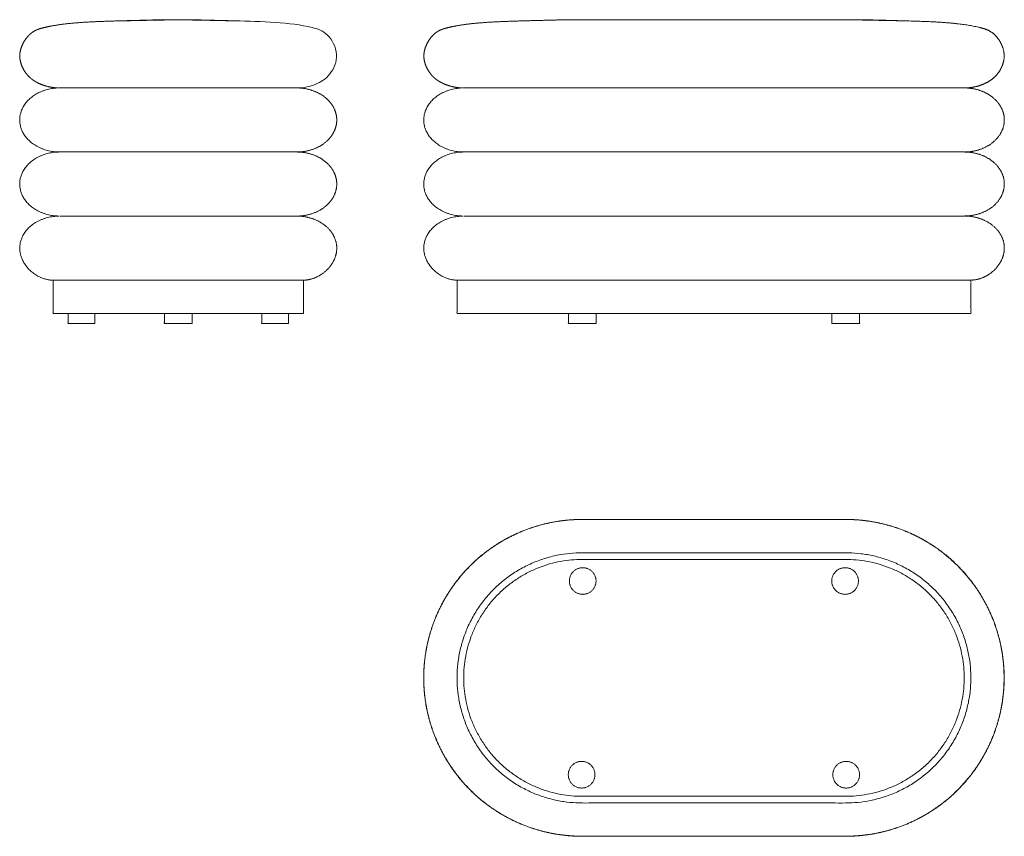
# Model space of a CAD drawing. Header units: millimetres. Extents: x -4492 to -1996, y -5365 to -4132.
# Tile 1 of 2: x -4492 to -3016, y -5365 to -4141. Entities that reach past the tile are written whole.
import ezdxf

# ---------------------------------------------------------------- set-up
doc = ezdxf.new("R2010")
doc.units = ezdxf.units.MM
doc.header["$MEASUREMENT"] = 0
doc.layers.add('Default', color=7, linetype='Continuous', lineweight=18, true_color=0x000000)
doc.layers.add('Make2D$hidden$lines', color=254, linetype='Continuous', lineweight=0, true_color=0xbebebe)

msp = doc.modelspace()

# ---------------------------------------------------------------- linework, layer by layer
at = {"layer": 'Default'}
for points, weights, degree, knots in [([(-4254.6, -4140.9), (-4260.2, -4140.8), (-4272.7, -4140.9), (-4292.3, -4141.2), (-4312, -4141.7), (-4333.7, -4142.3), (-4356.4, -4142.9), (-4381.5, -4143.8), (-4405.3, -4145.2), (-4426.3, -4147.3), (-4443.2, -4149.9), (-4454, -4152.2), (-4461, -4154.1), (-4465.7, -4155.7), (-4469.9, -4157.7), (-4473.6, -4160.2), (-4477.7, -4163.5), (-4482.1, -4168.5), (-4486.5, -4175.3), (-4489.9, -4183), (-4491.7, -4190.6), (-4491.8, -4197.8), (-4490.6, -4204.7), (-4488.1, -4211.7), (-4484.4, -4218.5), (-4480.5, -4223.6), (-4476.8, -4227.3), (-4473.8, -4229.9), (-4470.6, -4232.2), (-4467.3, -4234.2), (-4463.5, -4236.2), (-4458.1, -4238.5), (-4450.5, -4241), (-4441.7, -4242.7), (-4435.6, -4243.1), (-4432.8, -4243.1), (-4467.5, -4243.6), (-4491.8, -4263.4), (-4491.8, -4291.2), (-4491.8, -4319.3), (-4467, -4339.2), (-4431.8, -4339.2), (-4467, -4339.2), (-4491.8, -4359.1), (-4491.8, -4387.3), (-4491.8, -4415.4), (-4467, -4435.3), (-4431.8, -4435.3), (-4467, -4435.3), (-4491.8, -4455.2), (-4491.8, -4483.4), (-4491.8, -4511.5), (-4467, -4531.4), (-4441.8, -4531.4), (-4441.8, -4548.1), (-4441.8, -4564.7), (-4441.8, -4581.4), (-4379.3, -4581.4), (-4316.7, -4581.4), (-4254.2, -4581.4)], [1, 1, 1, 1, 1, 1, 1, 1, 1, 1, 1, 1, 1, 1, 1, 1, 1, 1, 1, 1, 1, 1, 1, 1, 1, 1, 1, 1, 1, 1, 1, 1, 1, 1, 1, 1, 0.809898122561, 0.812025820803, 1.00638309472, 0.809874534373, 0.80987449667, 1.00638295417, 0.80987449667, 0.809874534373, 1.00638309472, 0.809874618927, 0.809874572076, 1.00638295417, 0.809874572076, 0.809874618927, 1.00638309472, 0.809874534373, 0.80987449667, 1.00638295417, 1.00638295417, 1.00638295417, 1.00638295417, 1.00638295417, 1.00638295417, 1.00638295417], 3, [0, 0, 0, 0, 16.668785, 37.623104, 58.752372, 75.811319, 102.721621, 127.110297, 151.033486, 174.061771, 190.518384, 202.28765, 207.275802, 212.251968, 217.33029, 221.308199, 225.535208, 233.157396, 241.445826, 250.046928, 258.647883, 265.27862, 271.816586, 279.93525, 287.879519, 295.288806, 299.390788, 303.393207, 307.329389, 311.226366, 315.104729, 320.397993, 328.918471, 338.843835, 347.315322, 347.315322, 347.315322, 440.531349, 440.531349, 440.531349, 534.77914, 534.77914, 534.77914, 629.026931, 629.026931, 629.026931, 723.274699, 723.274699, 723.274699, 817.522467, 817.522467, 817.522467, 911.770258, 911.770258, 911.770258, 955.2038, 955.2038, 955.2038, 1142.86485, 1142.86485, 1142.86485, 1142.86485]), ([(-3648.8, -4140.9), (-3654.4, -4140.8), (-3666.9, -4140.9), (-3686.5, -4141.2), (-3706.2, -4141.7), (-3727.9, -4142.3), (-3750.7, -4142.9), (-3775.7, -4143.8), (-3799.5, -4145.2), (-3820.5, -4147.3), (-3837.4, -4149.9), (-3848.2, -4152.2), (-3855.2, -4154.1), (-3860, -4155.7), (-3864.2, -4157.7), (-3867.9, -4160.2), (-3871.9, -4163.5), (-3876.3, -4168.5), (-3880.7, -4175.3), (-3884.1, -4183), (-3885.9, -4190.6), (-3886, -4197.8), (-3884.8, -4204.7), (-3882.3, -4211.7), (-3878.6, -4218.5), (-3874.7, -4223.6), (-3871.1, -4227.3), (-3868, -4229.9), (-3864.8, -4232.2), (-3861.5, -4234.2), (-3857.7, -4236.2), (-3852.3, -4238.5), (-3844.8, -4241), (-3835.9, -4242.7), (-3829.8, -4243.1), (-3827, -4243.1), (-3861.8, -4243.6), (-3886.1, -4263.4), (-3886.1, -4291.2), (-3886.1, -4319.3), (-3861.2, -4339.2), (-3826.1, -4339.2), (-3861.2, -4339.2), (-3886.1, -4359.1), (-3886.1, -4387.3), (-3886.1, -4415.4), (-3861.2, -4435.3), (-3826.1, -4435.3), (-3861.2, -4435.3), (-3886.1, -4455.2), (-3886.1, -4483.4), (-3886.1, -4511.5), (-3861.2, -4531.4), (-3836.1, -4531.4), (-3836.1, -4548.1), (-3836.1, -4564.7), (-3836.1, -4581.4), (-3773.5, -4581.4), (-3711, -4581.4), (-3648.4, -4581.4)], [1, 1, 1, 1, 1, 1, 1, 1, 1, 1, 1, 1, 1, 1, 1, 1, 1, 1, 1, 1, 1, 1, 1, 1, 1, 1, 1, 1, 1, 1, 1, 1, 1, 1, 1, 1, 0.809898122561, 0.812025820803, 1.00638309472, 0.809874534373, 0.80987449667, 1.00638295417, 0.80987449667, 0.809874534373, 1.00638309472, 0.809874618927, 0.809874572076, 1.00638295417, 0.809874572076, 0.809874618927, 1.00638309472, 0.809874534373, 0.80987449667, 1.00638295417, 1.00638295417, 1.00638295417, 1.00638295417, 1.00638295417, 1.00638295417, 1.00638295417], 3, [0, 0, 0, 0, 16.668785, 37.623104, 58.752372, 75.811319, 102.721621, 127.110297, 151.033486, 174.061771, 190.518384, 202.28765, 207.275802, 212.251968, 217.33029, 221.308199, 225.535208, 233.157396, 241.445826, 250.046928, 258.647883, 265.27862, 271.816586, 279.93525, 287.879519, 295.288806, 299.390788, 303.393207, 307.329389, 311.226366, 315.104729, 320.397993, 328.918471, 338.843835, 347.315322, 347.315322, 347.315322, 440.531349, 440.531349, 440.531349, 534.77914, 534.77914, 534.77914, 629.026931, 629.026931, 629.026931, 723.274699, 723.274699, 723.274699, 817.522467, 817.522467, 817.522467, 911.770258, 911.770258, 911.770258, 955.2038, 955.2038, 955.2038, 1142.86485, 1142.86485, 1142.86485, 1142.86485]), ([(-3168.6, -4142.4), (-3196.9, -4141.9), (-3225.1, -4141.3), (-3253.4, -4140.8), (-3251.8, -4140.8), (-3250.2, -4140.8), (-3248.7, -4140.8), (-3222.4, -4140.8), (-3195.8, -4141.6), (-3168.6, -4142.4), (-3128, -4143.5), (-3086, -4144.5), (-3052.6, -4152.5), (-3044.5, -4154.4), (-3036.8, -4156.8), (-3029.7, -4163.8), (-3022.9, -4170.6), (-3016.6, -4181.8), (-3016, -4192.9), (-3015.3, -4203.7), (-3019.9, -4214.4), (-3026.1, -4222.2), (-3032, -4229.5), (-3039.3, -4234.1), (-3047.2, -4237.5), (-3056, -4241.1), (-3065.5, -4243.1), (-3074.9, -4243.1), (-3059.5, -4243.3), (-3044.8, -4248), (-3033.3, -4257.1), (-3021.6, -4266.5), (-3015.7, -4278.6), (-3015.7, -4291.1), (-3015.7, -4303.7), (-3021.6, -4315.7), (-3033.3, -4325.1), (-3045, -4334.5), (-3060.1, -4339.2), (-3075.7, -4339.2), (-3060.1, -4339.2), (-3045, -4343.9), (-3033.3, -4353.2), (-3021.6, -4362.6), (-3015.7, -4374.7), (-3015.7, -4387.2), (-3015.7, -4399.8), (-3021.6, -4411.8), (-3033.3, -4421.2), (-3045, -4430.6), (-3060.1, -4435.2), (-3075.7, -4435.2), (-3060.1, -4435.2), (-3045, -4439.9), (-3033.3, -4449.3), (-3021.6, -4458.7), (-3015.7, -4470.7), (-3015.7, -4483.3), (-3015.7, -4495.8), (-3021.6, -4507.9), (-3031.8, -4517.3), (-3042.1, -4526.6), (-3054.5, -4531.3), (-3065.7, -4531.3), (-3065.7, -4548), (-3065.7, -4564.7), (-3065.7, -4581.3), (-3128.3, -4581.3), (-3190.8, -4581.3), (-3253.4, -4581.3)], [1, 1, 1, 1, 1, 1, 1, 1, 1, 1, 1, 1, 1, 1, 1, 1, 1, 1, 1, 1, 1, 1, 1, 1, 1, 1, 1, 1, 0.90579692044, 0.858695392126, 0.85869541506, 0.858695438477, 0.907805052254, 1.00602425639, 0.907805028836, 0.85869541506, 0.85869541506, 0.85869541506, 0.907805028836, 1.00602425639, 0.907805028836, 0.85869541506, 0.85869541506, 0.85869541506, 0.907805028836, 1.00602425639, 0.907805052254, 0.858695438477, 0.85869541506, 0.858695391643, 0.907804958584, 1.00602411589, 0.907804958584, 0.858695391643, 0.85869541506, 0.858695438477, 0.907805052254, 1.00602425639, 0.907805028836, 0.85869541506, 0.85869541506, 0.85869541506, 0.907805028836, 1.00602425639, 1.00602425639, 1.00602425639, 1.00602425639, 1.00602425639, 1.00602425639, 1.00602425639], 3, [-84.813324, -84.813324, -84.813324, -84.813324, 0, 0, 0, 4.735089, 4.735089, 4.735089, 84.756809, 84.756809, 84.756809, 201.726862, 201.726862, 201.726862, 228.183787, 228.183787, 228.183787, 262.260166, 262.260166, 262.260166, 295.130363, 295.130363, 295.130363, 321.930348, 321.930348, 321.930348, 350.509966, 350.509966, 350.509966, 396.106634, 396.106634, 396.106634, 437.554862, 437.554862, 437.554862, 479.003099, 479.003099, 479.003099, 525.561561, 525.561561, 525.561561, 572.120023, 572.120023, 572.120023, 613.56826, 613.56826, 613.56826, 655.016488, 655.016488, 655.016488, 701.574954, 701.574954, 701.574954, 748.133419, 748.133419, 748.133419, 789.581648, 789.581648, 789.581648, 829.924903, 829.924903, 829.924903, 868.45591, 868.45591, 868.45591, 911.889451, 911.889451, 911.889451, 1099.550502, 1099.550502, 1099.550502, 1099.550502]), ([(-3253.8, -4140.8), (-3253.7, -4140.8), (-3253.5, -4140.8), (-3253.4, -4140.8), (-3252.3, -4140.8), (-3251.2, -4140.8), (-3250, -4140.8)], [1, 1, 1, 1, 0.999999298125, 0.999999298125, 1], 3, [-202.469481, -202.469481, -202.469481, -202.469481, -202.050775, -202.050775, -202.050775, -198.67803, -198.67803, -198.67803, -198.67803]), ([(-4075.6, -4243.1), (-4060.3, -4243.3), (-4045.6, -4248), (-4034.1, -4257.2), (-4022.4, -4266.6), (-4016.5, -4278.6), (-4016.5, -4291.2), (-4016.5, -4303.7), (-4022.4, -4315.8), (-4034.1, -4325.2), (-4045.8, -4334.5), (-4060.8, -4339.2), (-4076.5, -4339.2)], [0.994011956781, 0.900372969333, 0.853553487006, 0.853553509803, 0.85355353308, 0.902369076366, 1.00000013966, 0.902369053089, 0.853553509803, 0.853553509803, 0.853553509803, 0.902369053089, 1.00000013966], 3, [0.961797, 0.961797, 0.961797, 0.961797, 46.558466, 46.558466, 46.558466, 88.006694, 88.006694, 88.006694, 129.454931, 129.454931, 129.454931, 176.013393, 176.013393, 176.013393, 176.013393]), ([(-3826.7, -4243.1), (-3826.5, -4243.1), (-3826.3, -4243.1), (-3826.1, -4243.1), (-3826.4, -4243.1), (-3826.7, -4243.1), (-3827, -4243.1), (-3827, -4243.1), (-3827, -4243.1), (-3826.9, -4243.1)], [1, 0.999993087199, 0.999993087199, 1, 0.999986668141, 0.999986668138, 0.99999999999, 0.99999999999, 0.99999999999, 0.99999999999], 3, [0, 0, 0, 0, 0.593609, 0.593609, 0.593609, 1.525459, 1.525459, 1.525459, 1.578216, 1.578216, 1.578216, 1.578216]), ([(-4076.5, -4339.2), (-4060.8, -4339.2), (-4045.8, -4343.9), (-4034.1, -4353.3), (-4022.4, -4362.7), (-4016.5, -4374.7), (-4016.5, -4387.3), (-4016.5, -4399.8), (-4022.4, -4411.9), (-4034.1, -4421.2), (-4045.8, -4430.6), (-4060.8, -4435.3), (-4076.5, -4435.3)], [1.00000013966, 0.902369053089, 0.853553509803, 0.853553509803, 0.853553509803, 0.902369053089, 1.00000013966, 0.902369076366, 0.85355353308, 0.853553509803, 0.853553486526, 0.902368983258, 1], 3, [0, 0, 0, 0, 46.558462, 46.558462, 46.558462, 88.006699, 88.006699, 88.006699, 129.454927, 129.454927, 129.454927, 176.013393, 176.013393, 176.013393, 176.013393]), ([(-4076.5, -4435.3), (-4060.8, -4435.3), (-4045.8, -4440), (-4034.1, -4449.4), (-4022.4, -4458.8), (-4016.5, -4470.8), (-4016.5, -4483.4), (-4016.5, -4495.9), (-4022.4, -4508), (-4032.6, -4517.3), (-4042.9, -4526.7), (-4055.3, -4531.4), (-4066.5, -4531.4)], [1, 0.902368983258, 0.853553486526, 0.853553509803, 0.85355353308, 0.902369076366, 1.00000013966, 0.902369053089, 0.853553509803, 0.853553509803, 0.853553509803, 0.902369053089, 1.00000013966], 3, [0, 0, 0, 0, 46.558466, 46.558466, 46.558466, 88.006694, 88.006694, 88.006694, 128.34995, 128.34995, 128.34995, 166.878086, 166.878086, 166.878086, 166.878086]), ([(-3648.6, -4890.2), (-3693.9, -4890.2), (-3736, -4906.9), (-3781.8, -4925), (-3816.6, -4959.8), (-3851.4, -4994.6), (-3869.5, -5040.4), (-3886.2, -5082.5), (-3886.2, -5127.8), (-3886.2, -5173.2), (-3869.5, -5215.3), (-3851.4, -5261.1), (-3816.6, -5295.9), (-3781.8, -5330.7), (-3736, -5348.8), (-3693.9, -5365.5), (-3648.6, -5365.5)], [1, 0.982290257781, 1, 0.979219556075, 1, 0.979219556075, 1, 0.982290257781, 1, 0.982290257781, 1, 0.979219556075, 1, 0.979219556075, 1, 0.982290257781, 1], 2, [0, 0, 0, 89.588477, 89.588477, 186.658553, 186.658553, 283.728628, 283.728628, 373.317105, 373.317105, 462.905582, 462.905582, 559.975658, 559.975658, 657.045733, 657.045733, 746.63421, 746.63421, 746.63421]), ([(-3886.1, -5127.8), (-3886.1, -5082.5), (-3869.4, -5040.4), (-3851.3, -4994.7), (-3816.5, -4959.9), (-3781.7, -4925.1), (-3736, -4907), (-3693.9, -4890.3), (-3648.6, -4890.3)], [1, 0.982290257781, 1, 0.979219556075, 1, 0.979219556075, 1, 0.982290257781, 1], 2, [0, 0, 0, 89.527768, 89.527768, 186.532064, 186.532064, 283.53636, 283.53636, 373.064128, 373.064128, 373.064128]), ([(-3253.6, -4890.2), (-3208.2, -4890.2), (-3166.1, -4906.9), (-3120.3, -4925), (-3085.5, -4959.8), (-3050.7, -4994.6), (-3032.6, -5040.4), (-3015.9, -5082.5), (-3015.9, -5127.8), (-3015.9, -5173.2), (-3032.6, -5215.3), (-3050.7, -5261.1), (-3085.5, -5295.9), (-3120.3, -5330.7), (-3166.1, -5348.8), (-3208.2, -5365.5), (-3253.6, -5365.5)], [1, 0.982290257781, 1, 0.979219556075, 1, 0.979219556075, 1, 0.982290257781, 1, 0.982290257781, 1, 0.979219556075, 1, 0.979219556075, 1, 0.982290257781, 1], 2, [0, 0, 0, 89.588477, 89.588477, 186.658553, 186.658553, 283.728628, 283.728628, 373.317105, 373.317105, 462.905582, 462.905582, 559.975658, 559.975658, 657.045733, 657.045733, 746.63421, 746.63421, 746.63421]), ([(-3253.6, -4890.3), (-3208.3, -4890.3), (-3166.1, -4907), (-3120.4, -4925.1), (-3085.6, -4959.9), (-3050.8, -4994.7), (-3032.7, -5040.4), (-3016.1, -5082.5), (-3016.1, -5127.8)], [1, 0.982290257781, 1, 0.979219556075, 1, 0.979219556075, 1, 0.982290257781, 1], 2, [0, 0, 0, 89.527768, 89.527768, 186.532064, 186.532064, 283.53636, 283.53636, 373.064128, 373.064128, 373.064128]), ([(-3648.6, -4940.2), (-3836.2, -4940.2), (-3836.2, -5127.8), (-3836.2, -5315.5), (-3648.6, -5315.5), (-3451.1, -5315.5), (-3253.6, -5315.5), (-3065.9, -5315.5), (-3065.9, -5127.8), (-3065.9, -4940.2), (-3253.6, -4940.2), (-3451.1, -4940.2), (-3648.6, -4940.2)], [1, 0.707106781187, 1, 0.707106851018, 0.999999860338, 0.999999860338, 0.999999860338, 0.70710668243, 0.999999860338, 0.70710668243, 0.999999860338, 0.999999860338, 0.999999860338], 2, [0, 0, 0, 294.777324, 294.777324, 589.554578, 589.554578, 984.554578, 984.554578, 1279.331867, 1279.331867, 1574.109156, 1574.109156, 1969.109156, 1969.109156, 1969.109156]), ([(-3667.8, -4982.6), (-3667.8, -4962.6), (-3647.8, -4962.6), (-3627.8, -4962.6), (-3627.8, -4982.6), (-3627.8, -5002.6), (-3647.8, -5002.6), (-3667.8, -5002.6), (-3667.8, -4982.6)], [1, 0.707106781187, 1, 0.707106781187, 1, 0.707106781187, 1, 0.707106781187, 1], 2, [0, 0, 0, 31.415927, 31.415927, 62.831853, 62.831853, 94.24778, 94.24778, 125.663706, 125.663706, 125.663706]), ([(-3234.4, -4982.6), (-3234.4, -4962.6), (-3254.4, -4962.6), (-3274.4, -4962.6), (-3274.4, -4982.6), (-3274.4, -5002.6), (-3254.4, -5002.6), (-3234.4, -5002.6), (-3234.4, -4982.6)], [1, 0.707106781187, 1, 0.707106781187, 1, 0.707106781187, 1, 0.707106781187, 1], 2, [0, 0, 0, 31.415927, 31.415927, 62.831853, 62.831853, 94.24778, 94.24778, 125.663706, 125.663706, 125.663706]), ([(-3648.6, -5365.3), (-3693.9, -5365.3), (-3736, -5348.7), (-3781.7, -5330.6), (-3816.5, -5295.8), (-3851.3, -5261), (-3869.4, -5215.3), (-3886.1, -5173.1), (-3886.1, -5127.8)], [1, 0.982290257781, 1, 0.979219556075, 1, 0.979219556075, 1, 0.982290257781, 1], 2, [0, 0, 0, 89.527768, 89.527768, 186.532064, 186.532064, 283.53636, 283.53636, 373.064128, 373.064128, 373.064128]), ([(-3016.1, -5127.8), (-3016.1, -5173.1), (-3032.7, -5215.3), (-3050.8, -5261), (-3085.6, -5295.8), (-3120.4, -5330.6), (-3166.1, -5348.7), (-3208.3, -5365.3), (-3253.6, -5365.3)], [1, 0.982290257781, 1, 0.979219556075, 1, 0.979219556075, 1, 0.982290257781, 1], 2, [0, 0, 0, 89.527768, 89.527768, 186.532064, 186.532064, 283.53636, 283.53636, 373.064128, 373.064128, 373.064128]), ([(-3629.4, -5273.1), (-3629.4, -5293.1), (-3649.4, -5293.1), (-3669.4, -5293.1), (-3669.4, -5273.1), (-3669.4, -5253.1), (-3649.4, -5253.1), (-3629.4, -5253.1), (-3629.4, -5273.1)], [1, 0.707106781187, 1, 0.707106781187, 1, 0.707106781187, 1, 0.707106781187, 1], 2, [0, 0, 0, 31.415927, 31.415927, 62.831853, 62.831853, 94.24778, 94.24778, 125.663706, 125.663706, 125.663706]), ([(-3272.8, -5273.1), (-3272.8, -5293.1), (-3252.8, -5293.1), (-3232.8, -5293.1), (-3232.8, -5273.1), (-3232.8, -5253.1), (-3252.8, -5253.1), (-3272.8, -5253.1), (-3272.8, -5273.1)], [1, 0.707106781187, 1, 0.707106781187, 1, 0.707106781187, 1, 0.707106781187, 1], 2, [0, 0, 0, 31.415927, 31.415927, 62.831853, 62.831853, 94.24778, 94.24778, 125.663706, 125.663706, 125.663706])]:
    msp.add_rational_spline(points, weights, degree=degree, knots=knots, dxfattribs=at)
for points, degree in [([(-4254.6, -4140.9), (-4282.3, -4140.7), (-4310.3, -4141.7), (-4339, -4142.5)], 3), ([(-4254.2, -4140.8), (-4296.6, -4141.7), (-4339, -4142.5)], 2), ([(-4254.2, -4140.9), (-4254.3, -4140.9), (-4254.5, -4140.9), (-4254.6, -4140.9)], 3), ([(-4254.2, -4140.9), (-4254.3, -4140.9), (-4254.5, -4140.9), (-4254.6, -4140.9)], 3), ([(-4254.2, -4140.8), (-4211.8, -4141.7), (-4169.4, -4142.5)], 2), ([(-4254.2, -4140.8), (-4251.8, -4140.8), (-4249.4, -4140.8)], 2), ([(-4254.2, -4140.8), (-4251.8, -4140.8), (-4249.4, -4140.8)], 2), ([(-4254.2, -4140.8), (-4211.8, -4141.7), (-4169.4, -4142.5)], 2), ([(-4249.4, -4140.8), (-4223.1, -4140.8), (-4196.6, -4141.7), (-4169.4, -4142.5)], 3), ([(-4249.4, -4140.8), (-4223.1, -4140.8), (-4196.6, -4141.7), (-4169.4, -4142.5)], 3), ([(-3648.4, -4140.8), (-3549.7, -4140.8), (-3450.9, -4140.8)], 2), ([(-3450.9, -4140.8), (-3352.2, -4140.8), (-3253.4, -4140.8)], 2), ([(-4254.2, -4243.1), (-4343.4, -4243.1), (-4432.7, -4243.1)], 2), ([(-4076.5, -4243.1), (-4254.2, -4243.1), (-4431.8, -4243.1)], 2), ([(-3648.4, -4243.1), (-3737.7, -4243.1), (-3826.9, -4243.1)], 2), ([(-3648.4, -4243.1), (-3549.7, -4243.1), (-3450.9, -4243.1)], 2), ([(-3450.9, -4243.1), (-3352.2, -4243.1), (-3253.4, -4243.1)], 2), ([(-4076.5, -4339.2), (-4254.2, -4339.2), (-4431.8, -4339.2)], 2), ([(-4076.5, -4339.2), (-4076.5, -4339.2), (-4076.5, -4339.2)], 2), ([(-3648.4, -4339.2), (-3737.2, -4339.2), (-3826.1, -4339.2)], 2), ([(-3648.4, -4339.2), (-3549.7, -4339.2), (-3450.9, -4339.2)], 2), ([(-3450.9, -4339.2), (-3352.2, -4339.2), (-3253.4, -4339.2)], 2), ([(-3075.7, -4339.2), (-3164.6, -4339.2), (-3253.4, -4339.2)], 2), ([(-4076.5, -4342.5), (-4076.5, -4342.5), (-4076.5, -4342.5)], 2), ([(-4076.5, -4435.3), (-4254.2, -4435.3), (-4431.8, -4435.3)], 2), ([(-4076.5, -4435.3), (-4076.5, -4435.3), (-4076.5, -4435.3)], 2), ([(-4076.5, -4440.2), (-4076.5, -4440.2), (-4076.5, -4440.2)], 2), ([(-3648.4, -4435.3), (-3737.2, -4435.3), (-3826.1, -4435.3)], 2), ([(-3648.4, -4435.3), (-3549.7, -4435.3), (-3450.9, -4435.3)], 2), ([(-3450.9, -4435.3), (-3352.2, -4435.3), (-3253.4, -4435.2)], 2), ([(-3075.7, -4435.2), (-3164.6, -4435.2), (-3253.4, -4435.2)], 2), ([(-4066.5, -4531.4), (-4254.2, -4531.4), (-4441.8, -4531.4)], 2), ([(-4066.5, -4531.4), (-4066.5, -4556.4), (-4066.5, -4581.4)], 2), ([(-4066.5, -4531.4), (-4066.5, -4531.4), (-4066.5, -4531.4)], 2), ([(-3648.4, -4531.4), (-3742.2, -4531.4), (-3836.1, -4531.4)], 2), ([(-3648.4, -4531.4), (-3549.7, -4531.4), (-3450.9, -4531.4)], 2), ([(-3450.9, -4531.4), (-3352.2, -4531.4), (-3253.4, -4531.3)], 2), ([(-3065.7, -4531.3), (-3159.6, -4531.3), (-3253.4, -4531.3)], 2), ([(-4441.8, -4538), (-4441.8, -4559.7), (-4441.8, -4581.4)], 2), ([(-4066.5, -4538), (-4066.5, -4538), (-4066.5, -4538)], 2), ([(-4066.5, -4538), (-4066.5, -4559.7), (-4066.5, -4581.4)], 2), ([(-3191.9, -4537.9), (-3191.9, -4537.9), (-3191.9, -4537.9)], 2), ([(-4066.5, -4581.4), (-4254.2, -4581.4), (-4441.8, -4581.4)], 2), ([(-4399.4, -4581.4), (-4409.4, -4581.4), (-4419.4, -4581.4)], 2), ([(-4399.4, -4581.4), (-4409.4, -4581.4), (-4419.4, -4581.4)], 2), ([(-4419.4, -4581.4), (-4419.4, -4588.9), (-4419.4, -4596.4)], 2), ([(-4379.4, -4581.4), (-4389.4, -4581.4), (-4399.4, -4581.4)], 2), ([(-4379.4, -4581.4), (-4389.4, -4581.4), (-4399.4, -4581.4)], 2), ([(-4379.4, -4581.4), (-4379.4, -4588.9), (-4379.4, -4596.4)], 2), ([(-4235, -4581.4), (-4255, -4581.4), (-4275, -4581.4)], 2), ([(-4235, -4581.4), (-4255, -4581.4), (-4275, -4581.4)], 2), ([(-4275, -4581.4), (-4275, -4588.9), (-4275, -4596.4)], 2), ([(-4254.2, -4581.4), (-4160.3, -4581.4), (-4066.5, -4581.4)], 2), ([(-4233.4, -4581.4), (-4234.2, -4581.4), (-4235, -4581.4)], 2), ([(-4233.4, -4581.4), (-4234.2, -4581.4), (-4235, -4581.4)], 2), ([(-4233.4, -4581.4), (-4233.4, -4588.9), (-4233.4, -4596.4)], 2), ([(-4088.9, -4581.4), (-4108.9, -4581.4), (-4128.9, -4581.4)], 2), ([(-4088.9, -4581.4), (-4108.9, -4581.4), (-4128.9, -4581.4)], 2), ([(-4128.9, -4581.4), (-4128.9, -4588.9), (-4128.9, -4596.4)], 2), ([(-4088.9, -4581.4), (-4088.9, -4588.9), (-4088.9, -4596.4)], 2), ([(-3648.4, -4581.4), (-3549.7, -4581.4), (-3450.9, -4581.4)], 2), ([(-3450.9, -4581.4), (-3352.2, -4581.3), (-3253.4, -4581.3)], 2), ([(-3088.1, -4581.3), (-3108.1, -4581.3), (-3128.1, -4581.3)], 2), ([(-4399.4, -4596.4), (-4409.4, -4596.4), (-4419.4, -4596.4)], 2), ([(-4379.4, -4596.4), (-4389.4, -4596.4), (-4399.4, -4596.4)], 2), ([(-4235, -4596.4), (-4255, -4596.4), (-4275, -4596.4)], 2), ([(-4233.4, -4596.4), (-4234.2, -4596.4), (-4235, -4596.4)], 2), ([(-4088.9, -4596.4), (-4108.9, -4596.4), (-4128.9, -4596.4)], 2), ([(-3648.6, -4890.2), (-3451.1, -4890.2), (-3253.6, -4890.2)], 2), ([(-3648.6, -4890.3), (-3451.1, -4890.3), (-3253.6, -4890.3)], 2), ([(-3253.6, -5365.3), (-3451.1, -5365.3), (-3648.6, -5365.3)], 2), ([(-3648.6, -5365.5), (-3451.1, -5365.5), (-3253.6, -5365.5)], 2)]:
    msp.add_open_spline(points, degree=degree, dxfattribs=at)
for points, weights, degree in [([(-4254.2, -4140.9), (-4252.5, -4140.8), (-4250.8, -4140.8)], [1, 0.999998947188, 1], 2), ([(-4254.2, -4140.9), (-4252.5, -4140.8), (-4250.8, -4140.8)], [1, 0.999998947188, 1], 2), ([(-3826.7, -4243.1), (-3826.8, -4243.1), (-3826.8, -4243.1), (-3826.9, -4243.1)], [0.995459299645, 0.995047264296, 0.994636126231, 0.994225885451], 3)]:
    msp.add_rational_spline(points, weights, degree=degree, dxfattribs=at)
for points, degree, knots in [([(-4169.4, -4142.5), (-4128.8, -4143.6), (-4086.8, -4144.5), (-4053.4, -4152.5), (-4045.2, -4154.5), (-4037.6, -4156.8), (-4030.5, -4163.8), (-4023.7, -4170.7), (-4017.4, -4181.8), (-4016.7, -4193), (-4016.1, -4203.8), (-4020.7, -4214.5), (-4026.9, -4222.2), (-4032.8, -4229.6), (-4040.1, -4234.2), (-4048, -4237.5), (-4056.7, -4241.2), (-4066.2, -4243.1), (-4075.6, -4243.1)], 3, [1, 1, 1, 1, 117.970051, 117.970051, 117.970051, 144.426975, 144.426975, 144.426975, 178.503353, 178.503353, 178.503353, 211.373549, 211.373549, 211.373549, 238.173533, 238.173533, 238.173533, 266.753157, 266.753157, 266.753157, 266.753157]), ([(-4075.6, -4243.1), (-4075.6, -4243.1), (-4135.2, -4243.1), (-4194.7, -4243.1), (-4254.2, -4243.1)], 3, [0, 0, 0, 0, 0.00017, 178.540433, 178.540433, 178.540433, 178.540433]), ([(-3074.9, -4243.1), (-3074.9, -4243.1), (-3134.4, -4243.1), (-3193.9, -4243.1), (-3253.4, -4243.1)], 3, [0, 0, 0, 0, 0.00017, 178.540433, 178.540433, 178.540433, 178.540433]), ([(-4379.4, -4581.4), (-4379.4, -4588.9), (-4379.4, -4596.4), (-4389.4, -4596.4), (-4399.4, -4596.4), (-4409.4, -4596.4), (-4419.4, -4596.4), (-4419.4, -4588.9), (-4419.4, -4581.4)], 2, [0, 0, 0, 15, 15, 35, 35, 55, 55, 70, 70, 70]), ([(-4233.4, -4581.4), (-4233.4, -4588.9), (-4233.4, -4596.4), (-4234.2, -4596.4), (-4235, -4596.4), (-4255, -4596.4), (-4275, -4596.4), (-4275, -4588.9), (-4275, -4581.4)], 2, [0, 0, 0, 15, 15, 16.587461, 16.587461, 56.587461, 56.587461, 71.587461, 71.587461, 71.587461]), ([(-4088.9, -4581.4), (-4088.9, -4588.9), (-4088.9, -4596.4), (-4108.9, -4596.4), (-4128.9, -4596.4), (-4128.9, -4588.9), (-4128.9, -4581.4)], 2, [0, 0, 0, 15, 15, 55, 55, 70, 70, 70]), ([(-3773.7, -4581.4), (-3783.7, -4581.4), (-3793.7, -4581.4), (-3803.7, -4581.4), (-3813.7, -4581.4)], 2, [0, 0, 0, 20, 20, 40, 40, 40]), ([(-3627.6, -4581.4), (-3627.6, -4588.9), (-3627.6, -4596.4), (-3628.4, -4596.4), (-3629.2, -4596.4), (-3649.2, -4596.4), (-3669.2, -4596.4), (-3669.2, -4588.9), (-3669.2, -4581.4)], 2, [0, 0, 0, 15, 15, 16.587461, 16.587461, 56.587461, 56.587461, 71.587461, 71.587461, 71.587461]), ([(-3274.2, -4581.4), (-3274.2, -4588.9), (-3274.2, -4596.4), (-3273.4, -4596.4), (-3272.6, -4596.4), (-3252.6, -4596.4), (-3232.6, -4596.4), (-3232.6, -4588.9), (-3232.6, -4581.4)], 2, [0, 0, 0, 15, 15, 16.587461, 16.587461, 56.587461, 56.587461, 71.587461, 71.587461, 71.587461]), ([(-3087.5, -4581.3), (-3090.4, -4581.3), (-3093.3, -4581.3), (-3110.4, -4581.3), (-3127.5, -4581.3)], 2, [0, 0, 0, 5.857864, 5.857864, 40, 40, 40])]:
    msp.add_open_spline(points, degree=degree, knots=knots, dxfattribs=at)
at = {"layer": 'Make2D$hidden$lines'}
for points in [[(-3648.6, -4950.2), (-3826.2, -4950.2), (-3826.2, -5127.8), (-3826.2, -5305.5), (-3648.6, -5305.5)], [(-3253.6, -4950.2), (-3075.9, -4950.2), (-3075.9, -5127.8), (-3075.9, -5305.5), (-3253.6, -5305.5)]]:
    msp.add_rational_spline(points, [1, 0.707106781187, 1, 0.707106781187, 1], degree=2, knots=[0, 0, 0, 279.069326, 279.069326, 558.138651, 558.138651, 558.138651], dxfattribs=at)
for points in [[(-3648.6, -4950.2), (-3451.1, -4950.2), (-3253.6, -4950.2)], [(-3648.6, -5305.5), (-3451.1, -5305.5), (-3253.6, -5305.5)]]:
    msp.add_open_spline(points, degree=2, dxfattribs=at)

doc.saveas('drawing.dxf')
